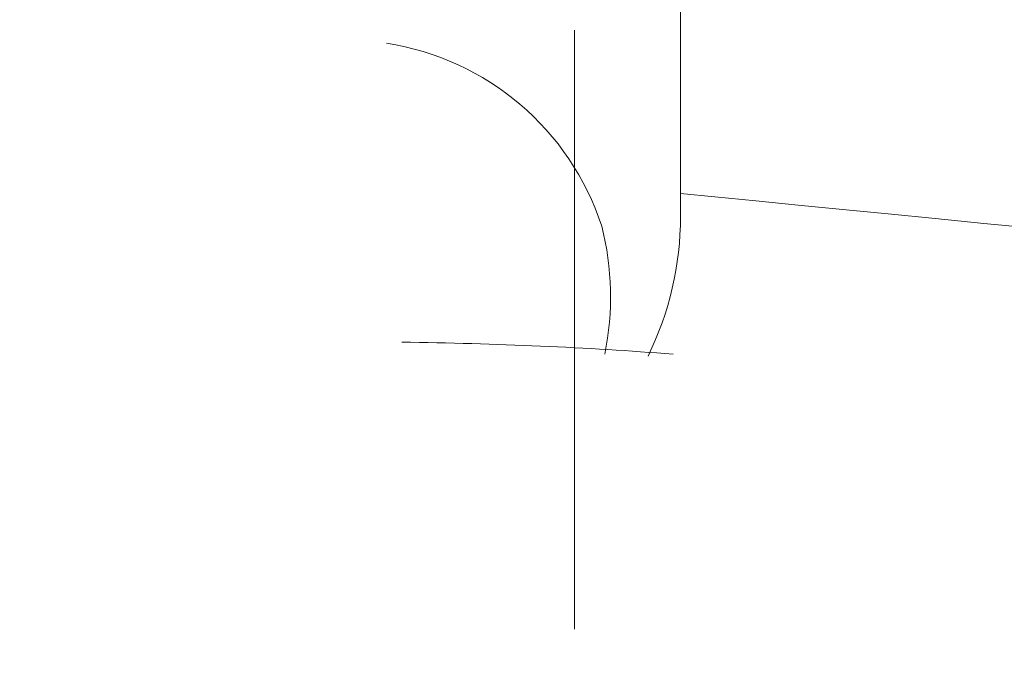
# Model space of a CAD drawing. Header units: metres. Extents: x 2.9 to 42.3, y -72.9 to -49.3.
# Tile 194 of 256: x 19.317 to 19.3669, y -50.8164 to -50.7839. Entities that reach past the tile are written whole.
import ezdxf

# ---------------------------------------------------------------- set-up
doc = ezdxf.new("R2010")
doc.units = ezdxf.units.M
doc.linetypes.add('Traço', pattern=[0.006, 0.003, -0.003])
for name, color, linetype, lineweight in [('A-DETL-GENF-HDLN', 7, 'Traço', 18), ('A-FLOR-PATT', 7, 'Continuous', 18), ('P-SANR-FIXT', 7, 'Continuous', 18)]:
    doc.layers.add(name, color=color, linetype=linetype, lineweight=lineweight)

# ---------------------------------------------------------------- blocks, each defined once
blk = doc.blocks.new('Chuveiro Acessível - BR06_ChuveiroAcessível-7968317-2PAV')
at = {"layer": 'A-DETL-GENF-HDLN', "color": 253, "linetype": 'Continuous', "true_color": 0xaaaaaa}
for p, q in [((0.3633739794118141, 0.1433109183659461), (0.3633739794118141, 0.1129224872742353)), ((0.3633739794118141, 0.1433109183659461), (0.3633739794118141, 0.1129224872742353)), ((0.3579999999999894, 0.1223652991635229), (0.3579999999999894, 0.09999999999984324)), ((0.3579999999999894, 0.1223652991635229), (0.3579999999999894, 0.09999999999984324))]:
    blk.add_line(p, q, dxfattribs=at)
at = {"layer": 'A-DETL-GENF-HDLN', "color": 253, "linetype": 'Continuous', "true_color": 0xaaaaaa, "flags": 128}
blk.add_lwpolyline([(0.3227431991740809, 0.1246804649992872), (0.3237131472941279, 0.1245851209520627), (0.3265573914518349, 0.1243055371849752), (0.3293605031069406, 0.1240299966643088), (0.3321179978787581, 0.1237589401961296), (0.3348254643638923, 0.1234928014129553), (0.3374785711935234, 0.1232320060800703), (0.3400730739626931, 0.1229769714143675), (0.3426048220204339, 0.122728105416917), (0.3450697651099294, 0.1224858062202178), (0.3474639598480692, 0.1222504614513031), (0.3497835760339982, 0.1220224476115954), (0.3520249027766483, 0.1218021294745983), (0.3541843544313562, 0.1215898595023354), (0.3562584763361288, 0.1213859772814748), (0.3579999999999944, 0.1212147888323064)], dxfattribs=at)
blk.add_lwpolyline([(0.3227431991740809, 0.1246804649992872), (0.3237131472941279, 0.1245851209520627), (0.3265573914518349, 0.1243055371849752), (0.3293605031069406, 0.1240299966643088), (0.3321179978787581, 0.1237589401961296), (0.3348254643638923, 0.1234928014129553), (0.3374785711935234, 0.1232320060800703), (0.3400730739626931, 0.1229769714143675), (0.3426048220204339, 0.122728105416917), (0.3450697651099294, 0.1224858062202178), (0.3474639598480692, 0.1222504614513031), (0.3497835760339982, 0.1220224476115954), (0.3520249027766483, 0.1218021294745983), (0.3541843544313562, 0.1215898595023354), (0.3562584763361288, 0.1213859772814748), (0.3579999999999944, 0.1212147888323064)], dxfattribs=at)
at = {"layer": 'A-DETL-GENF-HDLN', "color": 253, "linetype": 'Continuous', "true_color": 0xaaaaaa}
for centre, radius, start, end in [((0.3741303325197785, 0.1223652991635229), 0.01613033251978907, 153.8906791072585, 179.9999999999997), ((0.3741303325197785, 0.1223652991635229), 0.01613033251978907, 153.8906791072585, 179.9999999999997), ((0.3760579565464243, 0.1264502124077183), 0.01450789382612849, 168.4506317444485, 194.3053752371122), ((0.3760579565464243, 0.1264502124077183), 0.01450789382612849, 168.4506317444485, 194.3053752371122), ((0.3749999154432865, 0.1271051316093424), 0.01367387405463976, 198.0626354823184, 261.2487776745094), ((0.3749999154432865, 0.1271051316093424), 0.01367387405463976, 198.0626354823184, 261.2487776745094)]:
    blk.add_arc(centre, radius, start, end, dxfattribs=at)
blk.add_ellipse((0.37499999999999, 0.135681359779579), major_axis=(0.04000000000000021, 0), ratio=0.1736481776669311, start_param=4.283885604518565, end_param=4.640869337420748, dxfattribs=at)
blk.add_ellipse((0.37499999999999, 0.135681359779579), major_axis=(0.04000000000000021, 0), ratio=0.1736481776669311, start_param=4.283885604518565, end_param=4.640869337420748, dxfattribs=at)
blk = doc.blocks.new('4 GRE - ESCOLA DE CINEMA E AUDIOVISUAL CINE REX R07_rvt-1-2PAV')
at = {"layer": 'A-FLOR-PATT', "true_color": 0xcbcbcb}
h = blk.add_hatch(dxfattribs=at)
h.set_pattern_fill('FP_32', color=9, style=0, pattern_type=2)
h.set_pattern_definition([(0, (14.354, -51.86199999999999), (0, 0.8), []), (90, (14.354, -51.86199999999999), (-0.8, 4.898587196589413e-17), [])])
h.paths.add_polyline_path([(21.24998821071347, -54.34154163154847), (21.24998821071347, -54.34004163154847), (21.24848821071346, -54.34004163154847), (21.24848821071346, -54.34154163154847)])
h.paths.add_polyline_path([(21.24848821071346, -54.33304163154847), (21.24998821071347, -54.33304163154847), (21.24848821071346, -54.33154163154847)])
h.paths.add_polyline_path([(19.06848821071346, -54.33154163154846), (21.24848821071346, -54.33154163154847), (21.24836361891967, -52.81436163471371), (21.24495267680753, -52.80943387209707), (21.14054400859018, -52.80039227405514), (21.13397393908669, -52.79796068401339), (21.13197394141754, -52.7943057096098), (21.13148821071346, -52.78970984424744), (21.13148821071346, -52.69122406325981), (21.12975770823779, -52.69122406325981), (21.12975770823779, -52.67968560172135), (21.13148821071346, -52.67968560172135), (21.13148821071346, -52.67599329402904), (21.12975770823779, -52.67599329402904), (21.12975770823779, -52.67414714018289), (21.13148821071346, -52.67414714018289), (21.13148821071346, -52.67160146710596), (21.12975770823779, -52.67160146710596), (21.12975770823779, -52.65914714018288), (21.13148821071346, -52.65914714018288), (21.13148821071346, -52.65707021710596), (21.12975770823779, -52.65654163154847), (21.12975770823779, -52.64553175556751), (21.12975770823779, -52.64471324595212), (21.12975770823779, -52.61945483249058), (21.13148821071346, -52.61863800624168), (21.13197394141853, -52.51877755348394), (21.1340831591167, -52.51492298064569), (21.14094639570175, -52.51265614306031), (21.24548821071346, -52.50287570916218), (21.24848821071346, -52.49854163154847), (21.24848821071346, -52.44700971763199), (21.24447367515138, -52.44465657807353), (21.2424551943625, -52.44056323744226), (21.23978821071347, -52.42752525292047), (21.23798821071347, -52.42720786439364), (21.23798821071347, -52.42492525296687), (21.17071769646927, -52.42436302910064), (21.16673821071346, -52.42271467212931), (21.16332094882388, -52.42009251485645), (21.16069879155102, -52.41667525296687), (21.15905043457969, -52.41269576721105), (21.15848821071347, -52.40842525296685), (21.15905043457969, -52.40415473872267), (21.16069879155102, -52.40017525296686), (21.16332094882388, -52.39675799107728), (21.16673821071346, -52.39413583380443), (21.17071769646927, -52.3924874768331), (21.17498821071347, -52.39192525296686), (21.23798821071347, -52.39192525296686), (21.23798821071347, -52.38964264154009), (21.23978821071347, -52.38932525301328), (21.2424551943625, -52.3762872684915), (21.24619105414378, -52.37066274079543), (21.24848821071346, -52.36912516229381), (21.24848821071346, -52.30710674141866), (21.2444736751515, -52.30475360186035), (21.24245519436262, -52.30066026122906), (21.23978821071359, -52.28762227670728), (21.23798821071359, -52.28730488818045), (21.23798821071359, -52.28480343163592), (21.22066524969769, -52.28409832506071), (21.20344411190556, -52.27906903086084), (21.18886605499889, -52.2708862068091), (21.17614382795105, -52.25910796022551), (21.1665195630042, -52.24468729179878), (21.16052412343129, -52.22841962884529), (21.15848821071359, -52.21120227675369), (21.15848821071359, -52.12137768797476), (21.14735148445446, -52.12138036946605), (21.13548357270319, -52.12005547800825), (21.12420188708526, -52.11614060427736), (21.11406430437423, -52.109829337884), (21.10557212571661, -52.10143376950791), (21.09914528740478, -52.0913690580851), (21.09510159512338, -52.08013290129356), (21.09250734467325, -52.06561312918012), (20.90176796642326, -52.10619775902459), (20.87739822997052, -52.10989777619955), (20.81291115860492, -52.11159101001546), (20.74902966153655, -52.10261305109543), (20.68750742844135, -52.08321036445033), (20.67240874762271, -52.07416063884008), (20.65912355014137, -52.06261199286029), (20.64775199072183, -52.04891972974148), (20.64143847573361, -52.04265046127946), (20.62270817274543, -52.01156108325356), (20.37598858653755, -52.01221958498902), (19.98301260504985, -52.04906108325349), (19.57888885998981, -52.04953926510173), (19.58348821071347, -52.07301325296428), (19.58289191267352, -52.65727504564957), (19.57831044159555, -52.67793874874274), (19.56479570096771, -52.69710341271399), (19.54952270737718, -52.70722066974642), (19.545540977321, -52.70923229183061), (19.53535272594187, -52.71121687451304), (19.52434021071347, -52.71342525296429), (19.15629447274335, -52.71342525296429), (19.15543727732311, -52.71592525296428), (19.07848821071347, -52.71592525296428), (19.07848821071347, -52.7304211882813), (19.06848821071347, -52.7304211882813), (19.06848821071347, -52.76686148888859), (19.07250274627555, -52.76921462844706), (19.07452122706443, -52.77330796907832), (19.07718821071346, -52.78634595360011), (19.07898821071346, -52.78666334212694), (19.07898821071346, -52.78894595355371), (19.14625872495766, -52.78950817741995), (19.15023821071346, -52.79115653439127), (19.15365547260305, -52.79377869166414), (19.15627762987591, -52.79719595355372), (19.15792598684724, -52.80117543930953), (19.15848821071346, -52.80544595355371), (19.15792598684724, -52.80971646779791), (19.15576683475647, -52.81436163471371), (19.15365547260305, -52.81711321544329), (19.15023821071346, -52.81973537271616), (19.14625872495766, -52.82138372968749), (19.14198821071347, -52.82194595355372), (19.07898821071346, -52.82194595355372), (19.07898821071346, -52.82422856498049), (19.07718821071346, -52.8245459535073), (19.07452122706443, -52.8375839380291), (19.07078536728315, -52.84320846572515), (19.06848821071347, -52.84474604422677), (19.06848821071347, -52.90273121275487), (19.15668569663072, -52.90273121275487), (19.16362269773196, -52.90364448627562), (19.17210216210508, -52.9078683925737), (19.17563793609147, -52.91058148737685), (19.18148821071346, -52.91937449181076), (19.18148821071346, -52.91997313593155), (19.18257493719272, -52.92259672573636), (19.18348821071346, -52.92953372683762), (19.18348821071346, -53.13592869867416), (19.18148821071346, -53.14608793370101), (19.17989735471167, -53.14932995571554), (19.17563793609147, -53.15488093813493), (19.17008695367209, -53.1591403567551), (19.16362269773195, -53.16181793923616), (19.15668569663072, -53.1627312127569), (19.06848821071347, -53.1627312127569), (19.06848821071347, -53.29544595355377), (19.05850015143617, -53.29544595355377), (19.05850015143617, -54.19544595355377), (19.06848821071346, -54.19544595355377), (19.06848821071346, -54.24670726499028)])
h.paths.add_polyline_path([(19.06698821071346, -54.33304163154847), (19.06848821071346, -54.33154163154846), (19.06698821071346, -54.33154163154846)])
h.paths.add_polyline_path([(19.05982107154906, -54.33304163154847), (19.05998821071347, -54.33304163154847), (19.05982107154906, -54.33154163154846)])
h.paths.add_polyline_path([(18.89848821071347, -52.94342525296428), (18.89998821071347, -52.94342525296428), (18.89998821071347, -52.94192525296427), (18.89848821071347, -52.94192525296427)])
h.paths.add_polyline_path([(14.98848821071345, -52.94342525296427), (15.00848821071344, -52.94342525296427), (15.00848821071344, -52.93342525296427), (17.63848821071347, -52.93342525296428), (17.63848821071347, -52.77802227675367), (17.62848821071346, -52.77802227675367), (17.62848821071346, -52.79602227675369), (17.62648821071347, -52.79602227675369), (17.62648821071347, -52.77602227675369), (17.63848821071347, -52.77602227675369), (17.63848821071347, -52.07202227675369), (17.62648821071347, -52.07202227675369), (17.62648821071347, -52.0520222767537), (17.62848821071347, -52.0520222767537), (17.62848821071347, -52.07002227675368), (17.63848821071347, -52.07002227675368), (17.63848821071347, -52.01311796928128), (17.62188142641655, -52.01156108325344), (13.99899770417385, -52.01156108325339), (13.99899770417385, -52.93342525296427), (14.10848821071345, -52.93342525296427), (14.10848821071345, -52.94342525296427), (14.58289200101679, -52.94342525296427)])
h.paths.add_polyline_path([(13.99899770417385, -52.94342525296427), (13.99899770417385, -52.94192525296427), (13.99749770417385, -52.94192525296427), (13.99749770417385, -52.94342525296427)])
h.paths.add_polyline_path([(13.83049770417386, -52.94342525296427), (13.83049770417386, -52.94192525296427), (13.82899770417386, -52.94192525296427), (13.82899770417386, -52.94342525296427)])
h.paths.add_polyline_path([(13.69399770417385, -52.94342525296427), (13.71399770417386, -52.94342525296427), (13.71399770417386, -52.93342525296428), (13.82899770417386, -52.93342525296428), (13.82899770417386, -52.01156108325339), (11.06399770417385, -52.01156108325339), (11.06399770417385, -52.16043560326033), (11.07399770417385, -52.16043560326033), (11.07399770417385, -52.14243560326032), (11.07599770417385, -52.14243560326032), (11.07599770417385, -52.16243560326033), (11.06399770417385, -52.16243560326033), (11.06399770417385, -52.86643560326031), (11.07599770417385, -52.86643560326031), (11.07599770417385, -52.88643560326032), (11.07399770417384, -52.88643560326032), (11.07399770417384, -52.86843560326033), (11.06399770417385, -52.86843560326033), (11.06399770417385, -52.93342525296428), (12.81399770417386, -52.93342525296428), (12.81399770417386, -52.94342525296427), (13.65883105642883, -52.94342525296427)])
h.paths.add_polyline_path([(18.89848821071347, -52.9349252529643), (18.89998821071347, -52.9349252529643), (18.89848821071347, -52.93364057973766)])
h.paths.add_polyline_path([(13.83049770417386, -52.93492525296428), (13.82899770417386, -52.93342525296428), (13.82899770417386, -52.93492525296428)])
h.paths.add_polyline_path([(13.99749770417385, -52.93492525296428), (13.99899770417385, -52.93492525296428), (13.99899770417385, -52.93342525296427)])
h.paths.add_polyline_path([(18.8982681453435, -52.93342525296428), (18.89848821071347, -52.93342525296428), (18.89848735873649, -52.57774705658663), (18.89730390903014, -52.58673764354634), (18.89383418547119, -52.59511572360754), (18.88831457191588, -52.60231051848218), (18.88112110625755, -52.6078318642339), (18.87274386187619, -52.61130360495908), (18.86375356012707, -52.6124892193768), (18.79735148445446, -52.61250520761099), (18.7854835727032, -52.61118031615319), (18.77420188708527, -52.6072654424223), (18.76406430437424, -52.60095417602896), (18.75557212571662, -52.59255860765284), (18.74914528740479, -52.58249389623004), (18.74510159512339, -52.5712577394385), (18.74250734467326, -52.55673796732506), (18.55176796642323, -52.59732259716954), (18.52739822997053, -52.60102261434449), (18.46291115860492, -52.6027158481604), (18.39902966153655, -52.59373788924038), (18.33750742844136, -52.57433520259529), (18.32240874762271, -52.56528547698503), (18.30912355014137, -52.55373683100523), (18.29775199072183, -52.54004456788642), (18.29143847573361, -52.53377529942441), (18.2736862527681, -52.50430938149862), (18.2636666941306, -52.47140056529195), (18.25996750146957, -52.4433774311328), (18.258542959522, -52.41514711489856), (18.2613203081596, -52.37666864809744), (18.26366669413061, -52.35889366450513), (18.27508584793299, -52.32366173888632), (18.29143847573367, -52.29651893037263), (18.32060283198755, -52.26745750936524), (18.33750742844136, -52.25706606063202), (18.35038341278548, -52.25300527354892), (18.38479562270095, -52.240965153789), (18.42988559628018, -52.23302307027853), (18.43349266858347, -52.23281991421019), (18.46291115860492, -52.22868541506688), (18.52739822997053, -52.2303786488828), (18.54060454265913, -52.23238374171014), (18.55373151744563, -52.23324479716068), (18.70153784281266, -52.26579691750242), (18.74267690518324, -52.27469999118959), (18.74591686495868, -52.25677695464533), (18.75142309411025, -52.2441025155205), (18.7602869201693, -52.23302307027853), (18.77102510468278, -52.22494642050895), (18.78382287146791, -52.21973325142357), (18.79752726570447, -52.21795855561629), (18.86375356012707, -52.21797450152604), (18.87274386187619, -52.21916011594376), (18.88112110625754, -52.22263185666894), (18.89010470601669, -52.23048663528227), (18.89383418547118, -52.23534799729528), (18.89730390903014, -52.24372607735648), (18.89848735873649, -52.25271666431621), (18.89848821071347, -52.0490610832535), (18.0218814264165, -52.04906108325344), (17.65848821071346, -52.01499296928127), (17.65848821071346, -52.07002227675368), (17.66048821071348, -52.07002227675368), (17.66048821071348, -52.07962582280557), (17.66348821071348, -52.07962582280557), (17.66348821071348, -52.05162582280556), (17.66548821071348, -52.05162582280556), (17.66548821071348, -52.08202227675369), (17.65848821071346, -52.08202227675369), (17.65848821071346, -52.76602227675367), (17.66548821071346, -52.76602227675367), (17.66548821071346, -52.7964187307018), (17.66348821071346, -52.7964187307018), (17.6630951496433, -52.7684187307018), (17.66048821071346, -52.7684187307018), (17.66048821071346, -52.77802227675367), (17.65848821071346, -52.77802227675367), (17.65848821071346, -52.93342525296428), (17.8477066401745, -52.93342525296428), (17.8477066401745, -52.84522776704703), (17.84861991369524, -52.83829076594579), (17.85284381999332, -52.82981130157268), (17.85555691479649, -52.82627552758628), (17.86434991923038, -52.82042525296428), (17.8649485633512, -52.82042525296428), (17.867572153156, -52.81933852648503), (17.87450915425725, -52.81842525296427), (18.08090412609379, -52.81842525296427), (18.09106336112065, -52.82042525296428), (18.09430538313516, -52.82201610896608), (18.09985636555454, -52.82627552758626), (18.10411578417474, -52.83182651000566), (18.10679336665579, -52.83829076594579), (18.10770664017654, -52.84522776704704), (18.10770664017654, -52.93342525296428), (18.8951764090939, -52.93342525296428)])
h.paths.add_polyline_path([(10.88664822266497, -52.93342525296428), (11.04399770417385, -52.93342525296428), (11.04399770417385, -52.86843560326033), (11.04199770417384, -52.86843560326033), (11.04199770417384, -52.85883205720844), (11.03899770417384, -52.85883205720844), (11.03899770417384, -52.88683205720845), (11.03699770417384, -52.88683205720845), (11.03699770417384, -52.85643560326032), (11.04399770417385, -52.85643560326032), (11.04399770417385, -52.17243560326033), (11.03699770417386, -52.17243560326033), (11.03699770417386, -52.14203914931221), (11.03899770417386, -52.14203914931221), (11.03899770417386, -52.1700391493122), (11.04199770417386, -52.1700391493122), (11.04199770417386, -52.16043560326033), (11.04399770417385, -52.16043560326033), (11.04399770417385, -52.03402227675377), (9.809787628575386, -52.03402227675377), (9.809788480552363, -52.30142233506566), (9.810971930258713, -52.29243174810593), (9.81444165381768, -52.28405366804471), (9.81996126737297, -52.27685887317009), (9.82715473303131, -52.27133752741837), (9.83553197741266, -52.26786578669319), (9.844522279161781, -52.26668017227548), (9.91092435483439, -52.26666418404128), (9.922792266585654, -52.26798907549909), (9.934073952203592, -52.27190394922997), (9.944211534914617, -52.27821521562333), (9.952703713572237, -52.28661078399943), (9.959130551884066, -52.29667549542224), (9.963174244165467, -52.30791165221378), (9.965768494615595, -52.32243142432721), (10.15650787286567, -52.28184679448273), (10.18087760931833, -52.27814677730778), (10.24536468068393, -52.27645354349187), (10.3092461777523, -52.2854315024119), (10.37076841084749, -52.304834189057), (10.38586709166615, -52.31388391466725), (10.39915228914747, -52.32543256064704), (10.41052384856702, -52.33912482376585), (10.41683736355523, -52.34539409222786), (10.43458958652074, -52.37486001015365), (10.44460914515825, -52.40776882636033), (10.44830833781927, -52.43579196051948), (10.44973287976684, -52.46402227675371), (10.44695553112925, -52.50250074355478), (10.44460914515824, -52.52027572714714), (10.43458958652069, -52.55318454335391), (10.41683736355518, -52.58265046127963), (10.3876730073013, -52.61171188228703), (10.37076841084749, -52.62210333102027), (10.35789242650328, -52.62616411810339), (10.32348021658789, -52.63820423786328), (10.28250286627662, -52.64591469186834), (10.27060759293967, -52.64693631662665), (10.24536468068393, -52.65048397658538), (10.19251112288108, -52.64948996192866), (10.19251112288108, -52.93342525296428), (10.27060759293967, -52.93342525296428)])
h.paths.add_polyline_path([(9.962587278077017, -52.93342525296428), (10.09251112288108, -52.93342525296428), (10.09251112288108, -52.8335106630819), (9.99091112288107, -52.8335106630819), (9.99091112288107, -52.73351066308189), (10.09251112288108, -52.73351066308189), (10.09251112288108, -52.63193498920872), (9.965598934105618, -52.6044694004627), (9.96235897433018, -52.62239243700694), (9.95685274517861, -52.63506687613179), (9.948294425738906, -52.64591653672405), (9.937250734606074, -52.65422297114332), (9.924452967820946, -52.6594361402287), (9.910748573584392, -52.66121083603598), (9.844522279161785, -52.66119489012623), (9.835531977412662, -52.66000927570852), (9.827154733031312, -52.65653753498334), (9.819961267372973, -52.65101618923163), (9.814441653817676, -52.643821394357), (9.810971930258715, -52.63544331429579), (9.809788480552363, -52.62645272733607), (9.80978762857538, -52.93342525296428), (9.834761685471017, -52.93342525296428)])
h.paths.add_polyline_path([(19.46650785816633, -52.67842525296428), (19.52434021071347, -52.67842525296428), (19.53736800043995, -52.67423624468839), (19.54559918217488, -52.66505925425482), (19.54848821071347, -52.65427725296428), (19.54848821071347, -52.07301325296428), (19.54307922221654, -52.05494417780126), (19.53719612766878, -52.0490610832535), (19.15760774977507, -52.0490610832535), (19.15627762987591, -52.05227227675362), (19.15365547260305, -52.0556895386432), (19.15023821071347, -52.05831169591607), (19.14625872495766, -52.05996005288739), (19.14198821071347, -52.06052227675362), (19.07898821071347, -52.06052227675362), (19.07898821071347, -52.06280488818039), (19.07718821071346, -52.06312227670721), (19.07332137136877, -52.07859348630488), (19.07078536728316, -52.08178478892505), (19.06848821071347, -52.08332236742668), (19.06848821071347, -52.10353566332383), (19.07196130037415, -52.10053146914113), (19.07834298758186, -52.09721828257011), (19.10821454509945, -52.09138093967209), (19.17286704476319, -52.0817664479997), (19.22640903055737, -52.07859348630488), (19.29231916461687, -52.08060059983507), (19.35796658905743, -52.08681268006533), (19.39001738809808, -52.09446439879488), (19.41968197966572, -52.10881063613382), (19.4455803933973, -52.12918401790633), (19.46650785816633, -52.15463679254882), (19.47767477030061, -52.17486610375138), (19.48566314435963, -52.19654814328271), (19.50240080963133, -52.27670337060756), (19.50726718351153, -52.36295698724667), (19.50240080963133, -52.440147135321), (19.48566314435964, -52.52030236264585), (19.47767477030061, -52.54198440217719), (19.46650785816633, -52.56221371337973), (19.4455803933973, -52.58766648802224), (19.41968197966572, -52.60803986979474), (19.39001738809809, -52.62238610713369), (19.35720688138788, -52.63010971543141), (19.28020180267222, -52.63661890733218), (19.22640903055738, -52.63825701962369), (19.1728670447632, -52.63508405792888), (19.09605588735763, -52.62338221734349), (19.08029141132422, -52.62004472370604), (19.08029141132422, -52.67820525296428), (19.4455803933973, -52.67842525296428)])
h.paths.add_polyline_path([(19.10882870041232, -52.36299933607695), (19.10823820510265, -52.35842525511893), (19.10884736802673, -52.35389352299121), (19.11061223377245, -52.34967062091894), (19.11341858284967, -52.34604433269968), (19.11979725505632, -52.34214214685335), (19.12154723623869, -52.34151260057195), (19.12574162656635, -52.34096039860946), (19.13027335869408, -52.34155701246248), (19.13449626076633, -52.34330619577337), (19.1381225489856, -52.3460887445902), (19.13810473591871, -52.34604433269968), (19.13439138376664, -52.34322572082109), (19.13025554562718, -52.34151260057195), (19.12538647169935, -52.34096039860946), (19.11979725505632, -52.34209035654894), (19.11691130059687, -52.34330619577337), (19.11323451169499, -52.34618557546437), (19.11049947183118, -52.3498175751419), (19.10880531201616, -52.35393793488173), (19.10823235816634, -52.35856055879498), (19.10881115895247, -52.36295698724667)])
h.paths.add_polyline_path([(21.23230821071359, -52.25202227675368), (21.23798821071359, -52.25162516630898), (21.23798821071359, -52.2497396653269), (21.23978821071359, -52.24942227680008), (21.24320065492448, -52.23420754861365), (21.24619105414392, -52.23075976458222), (21.24848821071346, -52.22922218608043), (21.24848735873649, -52.08662221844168), (21.24730390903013, -52.0956128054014), (21.24383418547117, -52.10399088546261), (21.23831457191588, -52.11118568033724), (21.23112110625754, -52.11670702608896), (21.22274386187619, -52.12017876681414), (21.21375356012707, -52.12136438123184), (21.19148821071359, -52.12138036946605), (21.19148821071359, -52.21120227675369), (21.19287911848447, -52.22176727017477), (21.19695705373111, -52.23161227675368), (21.20532877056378, -52.24151252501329), (21.21189821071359, -52.24655343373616), (21.22174321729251, -52.25063136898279), (21.23155320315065, -52.25192287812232)])
h.paths.add_polyline_path([(9.809787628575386, -51.08154163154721), (9.809787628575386, -51.08004163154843), (9.808287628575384, -51.08004163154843)])
h.paths.add_polyline_path([(9.959130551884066, -52.00402227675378), (10.04354107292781, -52.00402227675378), (10.04354107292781, -51.81156108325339), (11.04399770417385, -51.81156108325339), (11.04399770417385, -51.17243560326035), (11.03699770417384, -51.17243560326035), (11.03699770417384, -51.14203914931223), (11.03899770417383, -51.14203914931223), (11.03899770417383, -51.17003914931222), (11.04199770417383, -51.17003914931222), (11.04199770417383, -51.16043560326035), (11.04399770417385, -51.16043560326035), (11.04399770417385, -51.08154163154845), (9.809787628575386, -51.08154163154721), (9.809788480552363, -51.43582531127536), (9.810971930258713, -51.42683472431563), (9.814441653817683, -51.41845664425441), (9.81996126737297, -51.41126184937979), (9.82715473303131, -51.40574050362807), (9.83553197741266, -51.40226876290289), (9.844522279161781, -51.40108314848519), (9.91092435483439, -51.40106716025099), (9.922792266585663, -51.40239205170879), (9.934073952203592, -51.40630692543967), (9.944211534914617, -51.41261819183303), (9.952703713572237, -51.42101376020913), (9.959130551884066, -51.43107847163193), (9.963174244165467, -51.44231462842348), (9.965768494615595, -51.45683440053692), (10.15650787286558, -51.41624977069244), (10.18087760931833, -51.41254975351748), (10.24536468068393, -51.41085651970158), (10.3092461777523, -51.41983447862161), (10.37076841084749, -51.4392371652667), (10.38586709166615, -51.44828689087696), (10.39915228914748, -51.45983553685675), (10.41052384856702, -51.47352779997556), (10.41683736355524, -51.47979706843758), (10.43458958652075, -51.50926298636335), (10.44460914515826, -51.54217180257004), (10.44844965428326, -51.57299542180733), (10.44973287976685, -51.59842525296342), (10.44695553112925, -51.63690371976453), (10.44460914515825, -51.65467870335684), (10.43458958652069, -51.68758751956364), (10.41683736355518, -51.71705343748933), (10.3876730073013, -51.74611485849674), (10.37076841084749, -51.75650630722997), (10.34815265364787, -51.76397483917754), (10.3234802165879, -51.77260721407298), (10.28250286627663, -51.78031766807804), (10.27060759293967, -51.78133929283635), (10.24536468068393, -51.78488695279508), (10.18087760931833, -51.78319371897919), (10.16767129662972, -51.78118862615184), (10.15454432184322, -51.7803275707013), (10.00673799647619, -51.74777545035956), (9.965598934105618, -51.7388723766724), (9.96235897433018, -51.75679541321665), (9.95685274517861, -51.76946985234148), (9.948294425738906, -51.78031951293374), (9.937250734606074, -51.78862594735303), (9.924452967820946, -51.79383911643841), (9.910748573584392, -51.79561381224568), (9.844522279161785, -51.79559786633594), (9.835531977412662, -51.79441225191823), (9.827154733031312, -51.79094051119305), (9.819961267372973, -51.78541916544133), (9.81444165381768, -51.7782243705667), (9.810971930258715, -51.76984629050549), (9.809788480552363, -51.76085570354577), (9.809788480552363, -52.00402227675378), (9.952703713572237, -52.00402227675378)])
h.paths.add_polyline_path([(20.58928814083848, -51.81156108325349), (20.63772307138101, -51.81156108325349), (20.64143847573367, -51.80539409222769), (20.67060283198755, -51.7763326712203), (20.68750742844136, -51.76594122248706), (20.70038341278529, -51.76188043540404), (20.73479562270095, -51.74984031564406), (20.77988559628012, -51.7418982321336), (20.78349266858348, -51.74169507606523), (20.81291115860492, -51.73756057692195), (20.87739822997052, -51.73925381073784), (20.89848821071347, -51.74167407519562), (20.90373151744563, -51.74211995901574), (21.0542177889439, -51.775252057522), (21.09267690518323, -51.78357515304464), (21.09664553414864, -51.76397483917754), (21.10142309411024, -51.75297767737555), (21.10998141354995, -51.7421280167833), (21.12102510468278, -51.733821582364), (21.13382287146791, -51.72860841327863), (21.14752726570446, -51.72683371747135), (21.15848821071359, -51.72683371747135), (21.15848821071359, -51.52184227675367), (21.16052412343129, -51.50462492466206), (21.16651956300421, -51.48835726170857), (21.17614382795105, -51.47393659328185), (21.19148821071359, -51.46068650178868), (21.20532877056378, -51.45329133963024), (21.22066524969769, -51.44894622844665), (21.23798821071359, -51.44824112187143), (21.23798821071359, -51.44573966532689), (21.23978821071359, -51.44542227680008), (21.24320065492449, -51.43020754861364), (21.2461910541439, -51.42675976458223), (21.24848821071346, -51.42522218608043), (21.24848821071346, -51.36700971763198), (21.24447367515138, -51.36465657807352), (21.2424551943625, -51.36056323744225), (21.23978821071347, -51.34752525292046), (21.23798821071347, -51.34720786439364), (21.23798821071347, -51.34492525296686), (21.17071769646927, -51.34436302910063), (21.16673821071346, -51.3427146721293), (21.16332094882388, -51.34009251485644), (21.16069879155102, -51.33667525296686), (21.15905043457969, -51.33269576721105), (21.15848821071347, -51.32842525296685), (21.15905043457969, -51.32415473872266), (21.16069879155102, -51.32017525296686), (21.16332094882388, -51.31675799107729), (21.16673821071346, -51.31413583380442), (21.17071769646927, -51.31248747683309), (21.17498821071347, -51.31192525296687), (21.23798821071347, -51.31192525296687), (21.23798821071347, -51.30964264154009), (21.23978821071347, -51.30932525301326), (21.2424551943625, -51.29628726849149), (21.24619105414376, -51.29066274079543), (21.24848821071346, -51.28912516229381), (21.24848821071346, -51.07654163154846), (20.89848821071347, -51.07654163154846), (20.89848821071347, -50.78154163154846), (20.13207267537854, -50.78154163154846), (20.12971953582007, -50.78555616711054), (20.12562619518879, -50.78757464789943), (20.11258821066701, -50.79024163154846), (20.11227082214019, -50.79204163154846), (20.10997932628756, -50.79204163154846), (20.10997932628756, -50.79877445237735), (20.10720969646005, -50.81776191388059), (20.09973167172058, -50.83534761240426), (20.08799335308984, -50.85047777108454), (20.07278597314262, -50.8621158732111), (20.05511429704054, -50.86949297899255), (20.0361459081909, -50.87212167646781), (20.00373821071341, -50.87215086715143), (20.00373821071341, -50.87529163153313), (19.95940968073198, -50.87487046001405), (19.94698821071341, -50.87160699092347), (19.49348821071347, -50.87160699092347), (19.49375547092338, -50.910299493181), (19.49920090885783, -50.91655522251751), (19.50186539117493, -50.91808288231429), (19.51201990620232, -50.93104165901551), (19.5112170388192, -50.95300324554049), (19.50112176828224, -50.96588641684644), (19.48348821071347, -50.97119870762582), (19.4829770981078, -51.53344912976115), (19.4767630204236, -51.55327592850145), (19.4703599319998, -51.56042391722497), (19.45650499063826, -51.56858345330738), (19.44348821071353, -51.57154163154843), (19.06848821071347, -51.57154163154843), (19.06848821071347, -51.58984078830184), (19.07250274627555, -51.59219392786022), (19.07452122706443, -51.59628726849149), (19.07610742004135, -51.60404163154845), (19.12988060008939, -51.60484380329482), (19.13836257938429, -51.6091672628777), (19.14114365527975, -51.61192525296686), (19.14625872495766, -51.6124874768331), (19.15023821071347, -51.61413583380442), (19.15365547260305, -51.61675799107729), (19.15627762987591, -51.62017525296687), (19.15792598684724, -51.62415473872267), (19.15848821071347, -51.62842525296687), (19.15792598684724, -51.63269576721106), (19.15627762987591, -51.63667525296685), (19.15365547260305, -51.64009251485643), (19.15023821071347, -51.6427146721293), (19.14625872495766, -51.64436302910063), (19.14198821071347, -51.64492525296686), (19.07898821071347, -51.64492525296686), (19.07898821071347, -51.64720786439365), (19.07718821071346, -51.64752525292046), (19.07452122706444, -51.66056323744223), (19.07078536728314, -51.6661877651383), (19.06848821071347, -51.66772534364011), (19.06848821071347, -51.75794163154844), (19.0936748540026, -51.77406108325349), (19.98301260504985, -51.77406108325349), (20.38301260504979, -51.81156108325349), (20.48803995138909, -51.81156108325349)])
h.paths.add_polyline_path([(17.62188142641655, -51.81156108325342), (17.63848821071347, -51.81000419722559), (17.63848821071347, -51.52242525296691), (17.62848821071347, -51.52242525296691), (17.62848821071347, -51.54042525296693), (17.62648821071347, -51.54042525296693), (17.62648821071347, -51.52042525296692), (17.63848821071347, -51.52042525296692), (17.63848821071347, -50.81642525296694), (17.62648821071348, -50.81642525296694), (17.62648821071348, -50.79642525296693), (17.62848821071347, -50.79642525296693), (17.62848821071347, -50.81442525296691), (17.63848821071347, -50.81442525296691), (17.63848821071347, -50.78154163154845), (16.85070999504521, -50.78154163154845), (16.85070999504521, -50.92796392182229), (16.84920999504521, -50.928488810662), (16.84920999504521, -50.92946392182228), (16.85070999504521, -50.92995651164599), (16.85070999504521, -50.93646392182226), (16.84920999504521, -50.93646392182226), (16.84867355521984, -50.93796392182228), (16.34149770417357, -50.93796392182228), (16.34149770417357, -51.31154163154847), (16.32149770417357, -51.31154163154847), (16.32149770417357, -50.93796392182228), (16.09563837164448, -50.93796392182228), (16.09331165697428, -50.9584891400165), (16.08893185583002, -50.96638479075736), (16.08699345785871, -50.99410517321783), (16.08368512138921, -51.02611141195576), (16.07919249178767, -51.05797299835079), (16.07284813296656, -51.07974265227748), (16.04651065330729, -51.1406873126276), (16.01492764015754, -51.19908618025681), (15.99023193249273, -51.23131569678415), (15.95888391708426, -51.25712115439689), (15.94408030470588, -51.26485751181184), (15.92810102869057, -51.26972175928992), (15.91149770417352, -51.27154597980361), (15.89489437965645, -51.26972175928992), (15.87891510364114, -51.26485751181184), (15.86411149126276, -51.25712115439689), (15.83276347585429, -51.23131569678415), (15.80806776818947, -51.19908618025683), (15.77648475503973, -51.1406873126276), (15.74745259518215, -51.07154163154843), (15.74380291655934, -51.05797299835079), (15.73931028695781, -51.02611141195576), (15.73484736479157, -50.98025794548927), (15.7334660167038, -50.96419059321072), (15.72968375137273, -50.9584891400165), (15.72735703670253, -50.93796392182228), (15.54532107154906, -50.93796392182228), (15.54532107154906, -51.01112227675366), (15.50149770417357, -51.01154163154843), (15.50149770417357, -51.51154163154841), (14.11399770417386, -51.51154163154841), (14.11324931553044, -51.71859837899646), (14.11195748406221, -51.72314543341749), (14.10614742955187, -51.73186604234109), (14.09745206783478, -51.73749756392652), (14.09225019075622, -51.73911630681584), (14.08719519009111, -51.73971631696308), (13.99899770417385, -51.73971631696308), (13.99899770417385, -51.81156108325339), (16.84867355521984, -51.81156108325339)])
h.paths.add_polyline_path([(11.21867355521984, -50.93796392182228), (11.21867355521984, -50.93646392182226), (11.21717355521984, -50.93646392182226)])
h.paths.add_polyline_path([(13.75837581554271, -51.81156108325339), (13.82899770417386, -51.81156108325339), (13.82899770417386, -51.73971631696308), (13.73418500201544, -51.73884540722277), (13.73054334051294, -51.73749756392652), (13.72582508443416, -51.7349177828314), (13.72159430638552, -51.73153545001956), (13.71599770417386, -51.7230730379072), (13.71536572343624, -51.72094865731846), (13.71471464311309, -51.71835949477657), (13.71399770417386, -51.70758663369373), (13.71399770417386, -51.51154163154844), (12.34649770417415, -51.51154163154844), (12.34649770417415, -50.93796392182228), (11.94032107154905, -50.93796392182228), (11.93959770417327, -51.01112227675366), (11.73959770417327, -51.01105581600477), (11.73959770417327, -50.93796392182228), (11.21867355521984, -50.93796392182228), (11.21867355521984, -51.07154163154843), (11.21717355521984, -51.07154163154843), (11.21717355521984, -51.07304163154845), (11.21867355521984, -51.07304163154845), (11.21867355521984, -51.08004163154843), (11.21717355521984, -51.08004163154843), (11.21717355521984, -51.08154163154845), (11.06399770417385, -51.08154163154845), (11.06399770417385, -51.16043560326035), (11.07399770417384, -51.16043560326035), (11.07399770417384, -51.14243560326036), (11.07599770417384, -51.14243560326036), (11.07599770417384, -51.16243560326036), (11.06399770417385, -51.16243560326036), (11.06399770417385, -51.81156108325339), (13.65883105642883, -51.81156108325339)])
h.paths.add_polyline_path([(17.70866361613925, -51.80342525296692), (17.8477066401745, -51.79038996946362), (17.8477066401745, -51.70522776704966), (17.84861991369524, -51.69829076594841), (17.85284381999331, -51.68981130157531), (17.85555691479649, -51.6862755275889), (17.86434991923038, -51.68042525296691), (17.8649485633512, -51.68042525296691), (17.867572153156, -51.67933852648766), (17.87450915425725, -51.67842525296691), (18.08090412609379, -51.67842525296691), (18.09106336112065, -51.68042525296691), (18.09430538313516, -51.6820161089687), (18.09985636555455, -51.6862755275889), (18.10411578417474, -51.69182651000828), (18.10679336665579, -51.69829076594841), (18.10770664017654, -51.70522776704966), (18.10770664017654, -51.77406108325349), (18.89848821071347, -51.77406108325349), (18.89848821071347, -51.50274705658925), (18.89730390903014, -51.51173764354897), (18.89383418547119, -51.52011572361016), (18.88831457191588, -51.52731051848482), (18.88112110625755, -51.53283186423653), (18.87220665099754, -51.53637445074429), (18.85867355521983, -51.53749044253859), (18.79735148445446, -51.53750520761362), (18.7854835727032, -51.53618031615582), (18.77420188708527, -51.53226544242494), (18.76406430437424, -51.52595417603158), (18.75557212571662, -51.51755860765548), (18.74914528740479, -51.50749389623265), (18.74510159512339, -51.49625773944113), (18.74250734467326, -51.48173796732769), (18.55176796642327, -51.52232259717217), (18.52739822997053, -51.52602261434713), (18.46291115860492, -51.52771584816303), (18.39902966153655, -51.518737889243), (18.33750742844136, -51.4993352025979), (18.32240874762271, -51.49028547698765), (18.30912355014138, -51.47873683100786), (18.29775199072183, -51.46504456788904), (18.29143847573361, -51.45877529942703), (18.2736862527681, -51.42930938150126), (18.2636666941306, -51.39640056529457), (18.25996750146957, -51.36837743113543), (18.258542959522, -51.34014711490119), (18.2613203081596, -51.30166864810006), (18.26366669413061, -51.28389366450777), (18.27368625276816, -51.25098484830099), (18.29143847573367, -51.22151893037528), (18.32291435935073, -51.1910365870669), (18.33750742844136, -51.18206606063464), (18.35038341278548, -51.17800527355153), (18.38479562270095, -51.16596515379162), (18.42988559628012, -51.15802307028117), (18.43349266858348, -51.15781991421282), (18.46291115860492, -51.15368541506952), (18.52739822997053, -51.15537864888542), (18.54060454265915, -51.15738374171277), (18.55373151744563, -51.15824479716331), (18.70264530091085, -51.1910365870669), (18.74267690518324, -51.1996999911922), (18.74591686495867, -51.18177695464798), (18.75142309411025, -51.16910251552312), (18.75998141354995, -51.15825285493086), (18.77102510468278, -51.14994642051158), (18.78382287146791, -51.1447332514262), (18.79752726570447, -51.14295855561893), (18.86375356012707, -51.14297450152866), (18.87274386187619, -51.14416011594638), (18.88112110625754, -51.14763185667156), (18.88831457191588, -51.15315320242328), (18.89383418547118, -51.1603479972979), (18.89730390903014, -51.16872607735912), (18.89848735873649, -51.17771666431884), (18.89848735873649, -51.02154163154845), (18.84850015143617, -51.02154163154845), (18.84850015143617, -50.78154163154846), (17.65848821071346, -50.78154163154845), (17.65848821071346, -50.81442525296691), (17.66048821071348, -50.81442525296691), (17.66048821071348, -50.8240287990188), (17.66348821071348, -50.8240287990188), (17.66348821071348, -50.79602879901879), (17.66548821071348, -50.79602879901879), (17.66548821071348, -50.82642525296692), (17.65848821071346, -50.82642525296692), (17.65848821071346, -51.51042525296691), (17.66548821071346, -51.51042525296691), (17.66548821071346, -51.54082170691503), (17.66348821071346, -51.54082170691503), (17.6630951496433, -51.51282170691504), (17.66048821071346, -51.51282170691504), (17.66048821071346, -51.52242525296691), (17.65848821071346, -51.52242525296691), (17.65848821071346, -51.80342525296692), (17.6630951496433, -51.80342525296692)])
h.paths.add_polyline_path([(21.24848735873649, -51.76159182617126), (21.24848821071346, -51.50310674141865), (21.24447367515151, -51.50075360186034), (21.24245519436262, -51.49666026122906), (21.23978821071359, -51.48362227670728), (21.23798821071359, -51.48330488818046), (21.23798821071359, -51.48141938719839), (21.22728945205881, -51.48141938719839), (21.21834623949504, -51.48348428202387), (21.20948145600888, -51.48800130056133), (21.20197273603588, -51.49452870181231), (21.19551908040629, -51.50462492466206), (21.19270070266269, -51.51196717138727), (21.19148821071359, -51.52184227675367), (21.19148821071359, -51.72684430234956), (21.21375356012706, -51.7268496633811), (21.22274386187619, -51.72803527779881), (21.23112110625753, -51.73150701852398), (21.23831457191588, -51.7370283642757), (21.24383418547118, -51.74422315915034), (21.24730390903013, -51.75260123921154)])
h.paths.add_polyline_path([(19.43421196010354, -51.54154163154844), (19.44348821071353, -51.54077543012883), (19.44348821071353, -50.90154163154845), (19.41348821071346, -50.90154163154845), (19.41348821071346, -51.54154163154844)])
h.paths.add_polyline_path([(19.37848821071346, -51.54154163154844), (19.37848821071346, -50.90154163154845), (19.34098821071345, -50.90154163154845), (19.34098821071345, -51.54154163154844), (19.35720688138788, -51.54154163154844)])
h.paths.add_polyline_path([(19.26848821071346, -51.54154163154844), (19.30598821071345, -51.54154163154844), (19.30598821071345, -50.90154163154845), (19.26848821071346, -50.90154163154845), (19.26848821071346, -51.38201600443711)])
h.paths.add_polyline_path([(19.16098821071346, -51.54154163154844), (19.16098821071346, -50.90154163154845), (19.12348821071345, -50.90154163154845), (19.12348821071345, -51.54154163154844)])
h.paths.add_polyline_path([(19.06848821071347, -51.54154163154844), (19.08848821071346, -51.54154163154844), (19.08848821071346, -50.90154163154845), (19.06848821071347, -50.90154163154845), (19.06848821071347, -51.38201600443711)])
h.paths.add_polyline_path([(19.19598821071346, -51.54154163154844), (19.23348821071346, -51.54154163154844), (19.23348821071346, -50.90154163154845), (19.19598821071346, -50.90154163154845), (19.19598821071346, -51.38201600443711)])
h.paths.add_polyline_path([(14.58075245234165, -51.29117437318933), (14.58103011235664, -51.29081624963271), (14.58091316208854, -51.29081624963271)])
h.paths.add_polyline_path([(15.27627605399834, -51.28617437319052), (15.27655371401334, -51.28581624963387), (15.27643676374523, -51.28581624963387)])
h.paths.add_polyline_path([(12.95825245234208, -51.28117437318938), (12.9585301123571, -51.28081624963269), (12.95841316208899, -51.28081624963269)])
h.paths.add_polyline_path([(13.73825245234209, -51.28117437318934), (13.7385301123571, -51.28081624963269), (13.73841316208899, -51.28081624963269)])
h.paths.add_polyline_path([(14.59465365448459, -51.25960303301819), (14.59483997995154, -51.25917613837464), (14.59471562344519, -51.25917613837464)])
h.paths.add_polyline_path([(15.29017725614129, -51.25460303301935), (15.29036358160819, -51.2541761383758), (15.29023922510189, -51.2541761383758)])
h.paths.add_polyline_path([(12.97215365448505, -51.2496030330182), (12.97233997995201, -51.24917613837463), (12.97221562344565, -51.24917613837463)])
h.paths.add_polyline_path([(13.75215365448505, -51.24960303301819), (13.75233997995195, -51.24917613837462), (13.75221562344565, -51.24917613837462)])
h.paths.add_polyline_path([(9.808287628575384, -51.07304163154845), (9.809787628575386, -51.07304163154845), (9.809787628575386, -51.07154163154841), (9.808287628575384, -51.07154163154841)])
h.paths.add_polyline_path([(11.21017355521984, -51.07304163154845), (11.21017355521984, -51.07154163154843), (11.20867355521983, -51.07154163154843)])
h.paths.add_polyline_path([(9.799787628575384, -51.07304163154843), (9.801287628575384, -51.07304163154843), (9.801287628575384, -51.07154163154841), (9.799787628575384, -51.07154163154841)])
h.paths.add_polyline_path([(16.84220999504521, -50.92946392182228), (16.84220999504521, -50.92796392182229), (16.84090769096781, -50.92816161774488)])
h.paths.add_polyline_path([(11.20867355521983, -50.92946392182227), (11.21017355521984, -50.92946392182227), (11.21017355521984, -50.92796392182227), (11.20867355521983, -50.92796392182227)])
h.paths.add_polyline_path([(11.21717355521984, -50.92946392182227), (11.21867355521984, -50.92946392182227), (11.21867355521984, -50.92796392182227), (11.21717355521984, -50.92796392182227)])
h.paths.add_polyline_path([(19.47348821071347, -50.88624169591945), (19.47271449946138, -50.87160699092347), (19.44539570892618, -50.87205274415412), (19.46522250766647, -50.8782668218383), (19.47201504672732, -50.88412593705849), (19.47306722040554, -50.88573616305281)])
h.paths.add_polyline_path([(19.06848821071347, -50.87154163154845), (19.31634175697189, -50.87154163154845), (19.29760617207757, -50.86904163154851), (19.25848821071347, -50.86844533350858), (19.24795860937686, -50.86669707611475), (19.23786426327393, -50.86329499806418), (19.23348821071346, -50.86008323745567), (19.22472729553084, -50.85142227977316), (19.22082147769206, -50.84555640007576), (19.21785286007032, -50.83638618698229), (19.21598821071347, -50.82654163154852), (19.21581054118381, -50.78154163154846), (19.06848821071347, -50.78154163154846), (19.06848821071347, -50.80907775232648)])
h.paths.add_polyline_path([(20.00373821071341, -50.83854163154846), (20.03813511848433, -50.83854163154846), (20.04814253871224, -50.8366128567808), (20.05738335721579, -50.83231449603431), (20.06530574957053, -50.8259032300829), (20.07145222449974, -50.81772506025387), (20.07540986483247, -50.8083767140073), (20.07698821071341, -50.79830807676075), (20.07698821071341, -50.79204163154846), (20.07470559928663, -50.79204163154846), (20.0743882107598, -50.79024163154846), (20.05917348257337, -50.78682918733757), (20.05572569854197, -50.78383878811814), (20.05418812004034, -50.78154163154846), (20.00207267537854, -50.78154163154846), (19.99971953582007, -50.78555616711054), (19.99562619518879, -50.78757464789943), (19.98258821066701, -50.79024163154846), (19.98227082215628, -50.79204163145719), (19.97998821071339, -50.79204163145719), (19.97998821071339, -50.83479163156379), (20.00373821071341, -50.83479163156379)])
h.paths.add_polyline_path([(19.57592470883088, -50.7842932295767), (19.57357480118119, -50.78497057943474), (19.57520717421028, -50.78444960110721)])
h.paths.add_polyline_path([(19.89854989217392, -50.8344561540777), (19.91639458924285, -50.83361968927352), (19.91598821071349, -50.82654163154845), (19.91581054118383, -50.78154163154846), (19.5905389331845, -50.78199048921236), (19.59011097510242, -50.78388058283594), (19.58822211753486, -50.78399957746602), (19.58781015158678, -50.78467550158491), (19.57357480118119, -50.7856285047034), (19.57788293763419, -50.78712705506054), (19.5780389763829, -50.78800543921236), (19.58123140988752, -50.78800543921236), (19.58178266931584, -50.80349045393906), (19.58303056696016, -50.80349045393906), (19.58303056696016, -50.83404163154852), (19.8999952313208, -50.83430749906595)])
h.paths.add_polyline_path([(19.38394585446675, -50.83404163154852), (19.38394585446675, -50.80349045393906), (19.38574501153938, -50.80349045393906), (19.38519375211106, -50.79613505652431), (19.35048821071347, -50.79302187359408), (19.34993134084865, -50.79799184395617), (19.34880352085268, -50.80098966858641), (19.35720688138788, -50.80185338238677), (19.36812922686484, -50.8037500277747), (19.37348821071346, -50.80722299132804), (19.37348821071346, -50.83404163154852)])
h.paths.add_polyline_path([(19.41803056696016, -50.83404163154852), (19.47348821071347, -50.83404163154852), (19.47288160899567, -50.8047264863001), (19.41623140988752, -50.79959405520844), (19.41678266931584, -50.80349045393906), (19.41803056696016, -50.80349045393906), (19.41803056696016, -50.83113809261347)])
h.paths.add_polyline_path([(19.55409348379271, -50.78800543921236), (19.55348507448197, -50.78593341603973), (19.55444803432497, -50.78591664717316)])
h.paths.add_polyline_path([(19.5112170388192, -50.83404163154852), (19.54894585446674, -50.83404163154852), (19.54971957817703, -50.80349045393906), (19.55074501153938, -50.80349045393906), (19.55144164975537, -50.78800543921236), (19.55520964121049, -50.78800543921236), (19.55520964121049, -50.78590424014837), (19.56355046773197, -50.78499796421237), (19.56297551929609, -50.78470599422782), (19.55520964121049, -50.78426708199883), (19.54117395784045, -50.78356198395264), (19.54115762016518, -50.78154163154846), (19.49348821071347, -50.78154163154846), (19.49348821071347, -50.83404163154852)])
h.paths.add_polyline_path([(19.29348821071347, -50.83092962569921), (19.29348821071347, -50.80722299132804), (19.29950260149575, -50.80363621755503), (19.31808002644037, -50.80074235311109), (19.31654866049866, -50.7944070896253), (19.31648821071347, -50.78666137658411), (19.31648821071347, -50.78154163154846), (19.29808871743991, -50.78154163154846), (19.29574040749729, -50.78555349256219), (19.29165497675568, -50.78757464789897), (19.27858713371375, -50.79024773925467), (19.27827082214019, -50.79204163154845), (19.27622258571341, -50.79204163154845), (19.27622258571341, -50.79793098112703), (19.27797813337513, -50.80907775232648), (19.28106846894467, -50.81687077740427), (19.28514672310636, -50.82333076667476), (19.29162014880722, -50.82976578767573)])
h.paths.add_polyline_path([(19.34657496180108, -50.80088597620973), (19.3469064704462, -50.79773941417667), (19.3454456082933, -50.79219691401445), (19.34511423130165, -50.7924203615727), (19.34511423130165, -50.8008180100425), (19.34648829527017, -50.80088194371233)])
h.paths.add_polyline_path([(19.32040162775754, -50.80088596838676), (19.32111423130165, -50.80074235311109), (19.32048829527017, -50.7944070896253), (19.32038360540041, -50.80074235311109)])
h.paths.add_polyline_path([(19.41092470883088, -50.78429322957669), (19.40857480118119, -50.78497057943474), (19.41002628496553, -50.78448902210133)])
h.paths.add_polyline_path([(19.47348821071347, -50.79232727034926), (19.47288160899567, -50.78154163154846), (19.4255389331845, -50.78199048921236), (19.42511097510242, -50.78388058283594), (19.42322302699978, -50.78399808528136), (19.42224365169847, -50.78467923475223), (19.41020717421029, -50.78558057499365), (19.47288160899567, -50.79225241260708)])
h.paths.add_polyline_path([(19.37637526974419, -50.78236151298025), (19.37576363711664, -50.78154163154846), (19.37615762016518, -50.78233872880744)])
at = {"layer": 'P-SANR-FIXT', "color": 253, "lineweight": 18, "true_color": 0xaaaaaa, "rotation": 180}
blk.add_blockref('Chuveiro Acessível - BR06_ChuveiroAcessível-7968317-2PAV', (19.70848821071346, -50.67154163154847), dxfattribs=at)
blk.add_blockref('Chuveiro Acessível - BR06_ChuveiroAcessível-7968317-2PAV', (19.70848821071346, -50.67154163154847), dxfattribs=at)
blk.add_blockref('Chuveiro Acessível - BR06_ChuveiroAcessível-7968317-2PAV', (19.70848821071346, -50.67154163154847), dxfattribs=at)

msp = doc.modelspace()

# ---------------------------------------------------------------- block references
at = {"lineweight": 5}
msp.add_blockref('4 GRE - ESCOLA DE CINEMA E AUDIOVISUAL CINE REX R07_rvt-1-2PAV', (0, 0), dxfattribs=at)

doc.saveas('drawing.dxf')
